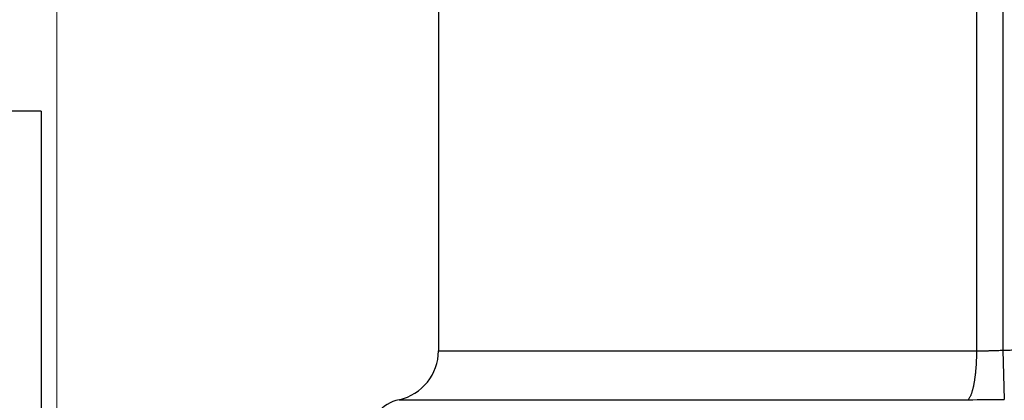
# Model space of a CAD drawing. Header units: millimetres. Extents: x 0 to 594, y 0 to 420.
# Tile 120 of 132: x 528.85 to 536.72, y 240.29 to 243.33. Entities that reach past the tile are written whole.
import ezdxf

# ---------------------------------------------------------------- set-up
doc = ezdxf.new("R2010")
doc.units = ezdxf.units.MM
doc.header["$LTSCALE"] = 0.257233
doc.layers.add('NoLayerName_001', color=7, linetype='Continuous')
doc.styles.get("Standard").update_dxf_attribs({"font": 'txt', "bigfont": 'extfont2'})
doc.dimstyles.get("Standard").update_dxf_attribs({"dimtxt": 2.5, "dimasz": 2.5, "dimexe": 1, "dimexo": 1, "dimtad": 1, "dimdec": 3, "dimzin": 0, "dimdsep": 46, "dimtxsty": 'Standard', "dimcen": 2.5, "dimadec": 3, "dimazin": 0, "dimtfac": 0.75, "dimtdec": 3, "dimtmove": 0, "dimatfit": 3, "dimfxl": 1, "dimarcsym": 0})

# ---------------------------------------------------------------- blocks, each defined once
blk = doc.blocks.new('_OPEN30')
at = {"color": 0, "linetype": 'ByBlock', "lineweight": -2}
for p, q in [((-1, 0.267949), (0, 0)), ((0, 0), (-1, -0.267949)), ((0, 0), (-1, 0))]:
    blk.add_line(p, q, dxfattribs=at)
blk = doc.blocks.new('*D35')
at = {"layer": 'Defpoints', "color": 0}
for p in [(503.1507, 277.576), (503.1507, 237.6513), (529.1507, 237.6513)]:
    blk.add_point(p, dxfattribs=at)
at = {"layer": 'NoLayerName_001', "color": 0, "linetype": 'Continuous', "lineweight": 13}
for p, q in [((503.1507, 239.0655), (503.1507, 278.9902)), ((529.1507, 239.0655), (529.1507, 278.9902)), ((527.0294, 277.576), (505.272, 277.576))]:
    blk.add_line(p, q, dxfattribs=at)
at = {"layer": 'NoLayerName_001', "color": 0, "lineweight": 13, "xscale": 2.1213, "yscale": 2.1213, "zscale": 2.1213, "rotation": 180}
blk.add_blockref('_OPEN30', (503.1507, 277.576), dxfattribs=at)
at = {"layer": 'NoLayerName_001', "color": 0, "lineweight": 13, "xscale": 2.1213, "yscale": 2.1213, "zscale": 2.1213}
blk.add_blockref('_OPEN30', (529.1507, 277.576), dxfattribs=at)
at = {"layer": 'NoLayerName_001', "color": 0, "lineweight": 13, "insert": (516.1507, 281.465), "char_height": 4.9497, "attachment_point": 5}
blk.add_mtext('\\W0.8000;26', dxfattribs=at)

msp = doc.modelspace()

# ---------------------------------------------------------------- linework, layer by layer
at = {"layer": 'NoLayerName_001', "color": 8, "linetype": 'Continuous', "lineweight": 25}
for p, q in [((536.7127, 251.601), (536.7127, 240.6895)), ((536.5019, 251.301), (536.5019, 240.6847)), ((532.2007, 240.6847), (536.5019, 240.6847)), ((536.7127, 240.6895), (536.7243, 240.2961)), ((531.8865, 240.294), (536.4356, 240.294))]:
    msp.add_line(p, q, dxfattribs=at)
at = {"layer": 'NoLayerName_001', "color": 7, "linetype": 'Continuous', "lineweight": 25}
for p, q in [((532.2007, 243.7059), (532.2007, 240.6847)), ((529.0257, 242.6013), (503.2757, 242.6013)), ((529.0257, 242.6013), (529.0257, 237.9513))]:
    msp.add_line(p, q, dxfattribs=at)
for centre, radius, start, end in [((531.8007, 240.6847), 0.4, 282.37372, 0), ((531.9507, 240.001), 0.3, 102.37349, 180)]:
    msp.add_arc(centre, radius, start, end, dxfattribs=at)
at = {"layer": 'NoLayerName_001', "color": 8, "linetype": 'Continuous', "lineweight": 25}
msp.add_arc((536.4308, 261.1186), 20.8246, 270.01321, 270.80742, dxfattribs=at)
for points, knots in [([(536.7127, 240.6895), (536.7283, 240.69), (536.7596, 240.6909), (536.8064, 240.692), (536.8533, 240.6931), (536.9002, 240.694), (536.9471, 240.6948), (537.0097, 240.6958), (537.0879, 240.6967), (537.1817, 240.6976), (537.2755, 240.6982), (537.3849, 240.6988), (537.51, 240.6991), (537.6038, 240.6991), (537.6507, 240.6992)], [0, 0, 0, 0, 0.0469077, 0.0938154, 0.1407234, 0.1876317, 0.2345403, 0.2814494, 0.3752683, 0.4690871, 0.5629044, 0.6567204, 0.7974434, 0.9381664, 0.9381664, 0.9381664, 0.9381664]), ([(536.5019, 240.6847), (536.5018, 240.6814), (536.5018, 240.6747), (536.5018, 240.6647), (536.5016, 240.6546), (536.5014, 240.6446), (536.5012, 240.6346), (536.5009, 240.6246), (536.5006, 240.6146), (536.5002, 240.6045), (536.4997, 240.5945), (536.4992, 240.5845), (536.4986, 240.5745), (536.498, 240.5645), (536.4973, 240.5545), (536.4965, 240.5445), (536.4957, 240.5345), (536.4948, 240.5245), (536.4939, 240.5145), (536.4929, 240.5045), (536.4918, 240.4946), (536.4906, 240.4846), (536.4893, 240.4747), (536.488, 240.4647), (536.4866, 240.4548), (536.4851, 240.4449), (536.4834, 240.435), (536.4817, 240.4251), (536.4799, 240.4153), (536.4779, 240.4055), (536.4758, 240.3956), (536.4736, 240.3859), (536.4712, 240.3761), (536.4687, 240.3664), (536.4659, 240.3568), (536.4629, 240.3472), (536.4596, 240.3378), (536.4559, 240.3284), (536.4519, 240.3192), (536.4488, 240.3133), (536.4472, 240.3103)], [0, 0, 0, 0, 0.0100226, 0.0200455, 0.0300686, 0.0400921, 0.0501158, 0.0601398, 0.0701642, 0.080189, 0.0902142, 0.1002399, 0.1102661, 0.120293, 0.1303207, 0.1403491, 0.150378, 0.160407, 0.1704356, 0.1804637, 0.190491, 0.2005173, 0.2105426, 0.220567, 0.2305906, 0.2406136, 0.2506363, 0.2606591, 0.2706821, 0.2807054, 0.2907299, 0.3007567, 0.3107865, 0.320816, 0.3308419, 0.340863, 0.3508804, 0.3608989, 0.3709331, 0.3810078, 0.3810078, 0.3810078, 0.3810078]), ([(536.5019, 240.6847), (536.5054, 240.6847), (536.5124, 240.6847), (536.5229, 240.6847), (536.5335, 240.6848), (536.544, 240.6849), (536.5546, 240.685), (536.5651, 240.6852), (536.5757, 240.6853), (536.5862, 240.6855), (536.5967, 240.6858), (536.6073, 240.686), (536.6178, 240.6863), (536.6284, 240.6866), (536.6389, 240.6869), (536.653, 240.6873), (536.6705, 240.6879), (536.6916, 240.6887), (536.7056, 240.6892), (536.7127, 240.6895)], [0, 0, 0, 0, 0.0105434, 0.0210868, 0.0316302, 0.0421736, 0.0527171, 0.0632606, 0.0738041, 0.0843477, 0.0948914, 0.1054351, 0.1159788, 0.1265227, 0.1370666, 0.1476104, 0.1686982, 0.1897858, 0.2108729, 0.2108729, 0.2108729, 0.2108729]), ([(536.4472, 240.3103), (536.4455, 240.3075), (536.4423, 240.3015), (536.4377, 240.2966), (536.4356, 240.294)], [0, 0, 0, 0, 0.01007259, 0.02008693, 0.02008693, 0.02008693, 0.02008693])]:
    msp.add_open_spline(points, degree=3, knots=knots, dxfattribs=at)

# ---------------------------------------------------------------- dimensions: what is measured, and where the dimension line sits
at = {"layer": 'NoLayerName_001', "color": 3, "linetype": 'Continuous', "lineweight": 13}
dim = msp.add_linear_dim(base=(503.1507, 277.576), p1=(529.1507, 237.6513), p2=(503.1507, 237.6513), angle=180, text='\\W0.8000;<>', dimstyle='Standard', override={"dimtxt": 4.9497, "dimasz": 2.1213, "dimexe": 1.4142, "dimexo": 1.4142, "dimgap": 1.4142, "dimzin": 8, "dimblk": 'OPEN30', "dimclrd": 0, "dimclre": 0, "dimclrt": 0, "dimtp": 0, "dimtm": 0, "dimlwd": 13, "dimlwe": 13}, dxfattribs=at)
dim.commit()
dim.dimension.update_dxf_attribs({"geometry": '*D35', "text_midpoint": (516.1507, 277.576), "dimtype": 160})

doc.saveas('drawing.dxf')
